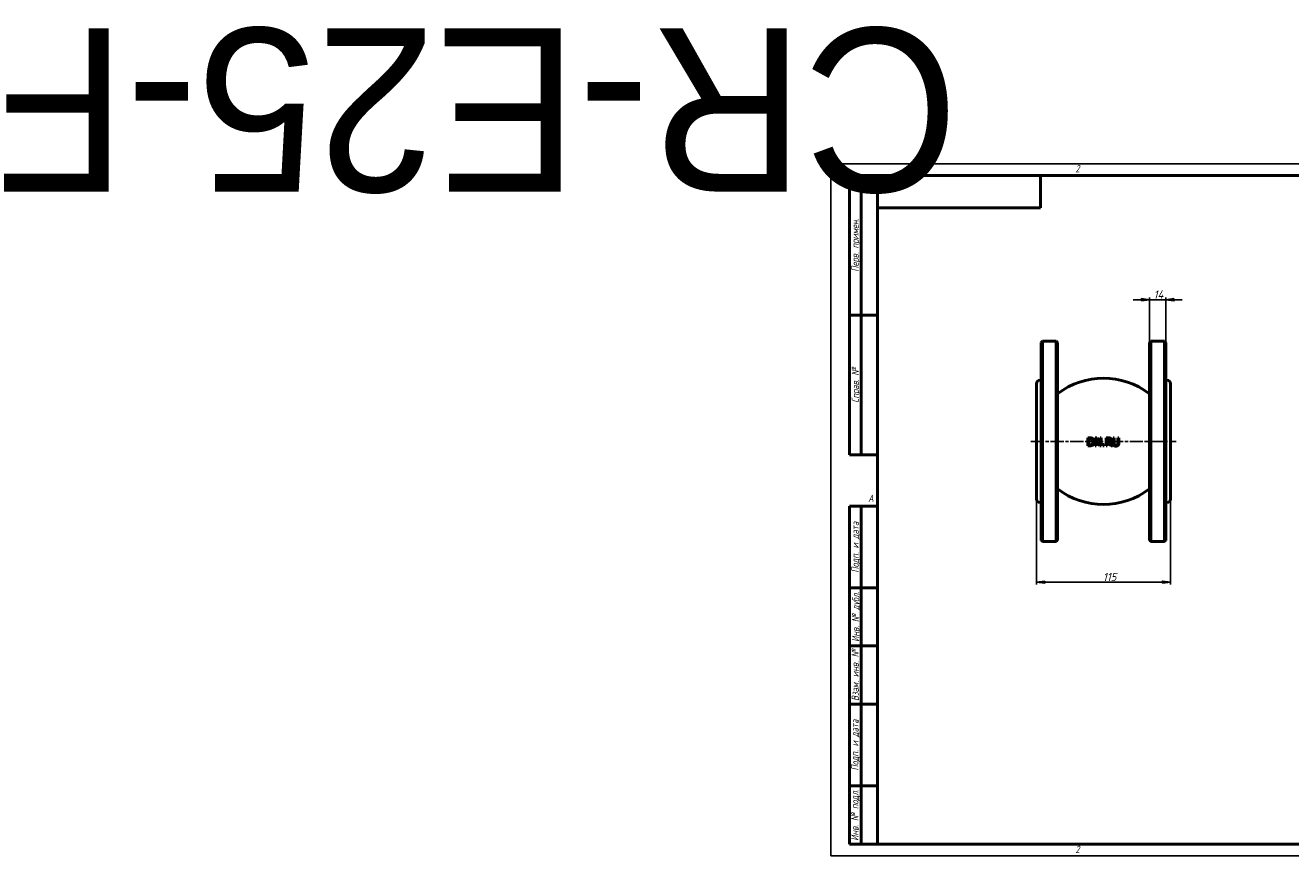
# Model space of a CAD drawing. Header units: millimetres. Extents: x -692 to 4499, y -139 to 713.
# Tile 1 of 3: x -692 to 395, y 0 to 713. Entities that reach past the tile are written whole.
import ezdxf
from ezdxf.enums import TextEntityAlignment as Align

# ---------------------------------------------------------------- set-up
doc = ezdxf.new("R2018")
doc.units = ezdxf.units.MM
doc.header["$LTSCALE"] = 2
doc.linetypes.add('CHAIN', pattern=[0.7087, 0.4724, -0.0591, 0.1181, -0.0591])
for name, color, linetype, lineweight in [('Видимый контур (ГОСТ)', 7, 'Continuous', 50), ('Кромка (ГОСТ)', 7, 'Continuous', 50), ('Обозначение (ГОСТ)', 7, 'Continuous', 25), ('Осевая линия (ГОСТ)', 7, 'Continuous', 25), ('Размер (ГОСТ)', 7, 'Continuous', 25), ('Эскизная геометрия (ГОСТ)', 7, 'Continuous', 50)]:
    doc.layers.add(name, color=color, linetype=linetype, lineweight=lineweight)
doc.styles.add('Альтернативный текст (ГОСТ)', font='arial.ttf', dxfattribs={"width": 0.8})
doc.styles.add('Обычный текст (ГОСТ)', font='GOST Common Italic.ttf')
doc.dimstyles.new('Обычный (ГОСТ)', dxfattribs={"dimscale": 2, "dimtxt": 3.5, "dimasz": 3.5, "dimexe": 1, "dimexo": 0, "dimgap": 0.5, "dimtad": 1, "dimrnd": 1e-08, "dimtxsty": 'Обычный текст (ГОСТ)', "dimblk": 'Filled-1', "dimcen": 0.09, "dimdle": 15, "dimclrd": 256, "dimclre": 256, "dimclrt": 256, "dimazin": 2, "dimtfac": 0.714286, "dimtdec": 3, "dimtmove": 0, "dimatfit": 3, "dimfxl": 1, "dimtolj": 1, "dimlwd": 25, "dimlwe": 25, "dimarcsym": 0})

# ---------------------------------------------------------------- blocks, each defined once
blk = doc.blocks.new('Рамки ГОСТ - Рамка')
at = {"layer": 'Кромка (ГОСТ)', "lineweight": 25}
for p, q in [((0, 0), (0, 297)), ((0, 297), (420, 297)), ((420, 297), (420, 0)), ((420, 0), (0, 0))]:
    blk.add_line(p, q, dxfattribs=at)
at = {"layer": 'Кромка (ГОСТ)'}
for p, q in [((210, 292), (210, 297)), ((415, 292), (20, 292)), ((20, 292), (20, 5)), ((415, 5), (415, 292)), ((20, 5), (415, 5)), ((210, 5), (210, 0))]:
    blk.add_line(p, q, dxfattribs=at)
at = {"layer": 'Кромка (ГОСТ)', "char_height": 3.17, "attachment_point": 1, "style": 'Альтернативный текст (ГОСТ)'}
for s, insert, width in [('\\fGOST Common|b0|i1;{\\H3.1700;2}', (105, 296.5), 5.2328), ('\\fGOST Common|b0|i1;{\\H3.1700;1}', (315.02, 296.44), 5.2327), ('\\fGOST Common|b0|i1;{\\H3.1700;A}', (16, 155), 5.1335), ('\\fGOST Common|b0|i1;{\\H3.1700;A}', (416, 148.5), 5.0704), ('\\fGOST Common|b0|i1;{\\H3.1700;2}', (104.99, 4.3), 5.2328), ('\\fGOST Common|b0|i1;{\\H3.1700;1}', (315, 4.14), 6.6287), ('\\fGOST Common|b0|i1;{\\H3.1700;Формат А3}', (370, 4.39), 25.2103)]:
    blk.add_mtext(s, dxfattribs=dict(at, insert=insert, width=width))
blk = doc.blocks.new('ГОСТ - Доп. графы 1')
at = {"layer": 'Эскизная геометрия (ГОСТ)'}
for p, q in [((-12, 0), (-12, 145)), ((-12, 145), (0, 145)), ((-7, 145), (-7, 0)), ((-12, 110), (-7, 110)), ((-7, 110), (0, 110)), ((-12, 85), (-7, 85)), ((-7, 85), (0, 85)), ((-12, 60), (-7, 60)), ((-7, 60), (0, 60)), ((-12, 25), (-7, 25)), ((-7, 25), (0, 25)), ((0, 0), (-12, 0))]:
    blk.add_line(p, q, dxfattribs=at)
at = {"layer": 'Обозначение (ГОСТ)', "char_height": 3.17, "attachment_point": 5, "rotation": 90, "style": 'Альтернативный текст (ГОСТ)'}
for s, insert, width in [('\\fGOST Common|b0|i1;{\\H3.1700;Подп. и дата}', (-9.37, 127.41), 34.7679), ('\\fGOST Common|b0|i1;{\\H3.1700;Инв. № дубл.}', (-8.95, 97.55), 24.8438), ('\\fGOST Common|b0|i1;{\\H3.1700;Взам. инв. №}', (-9.58, 72.53), 24.8669), ('\\fGOST Common|b0|i1;{\\H3.1700;Подп. и дата}', (-9.5, 42.47), 35.1486), ('\\fGOST Common|b0|i1;{\\H3.1700;Инв. № подл.}', (-9.5, 12.41), 24.9618)]:
    blk.add_mtext(s, dxfattribs=dict(at, insert=insert, width=width))
at = {"layer": 'Обозначение (ГОСТ)', "lineweight": 30, "flags": 17}
for tag, p in [('Подп._и_дата_2', (-3.53, 127.51)), ('Инв._номер_дубликата', (-3.41, 97.47)), ('Взамен_инв._номера', (-3.46, 72.53)), ('Подп._и_дата_1', (-3.42, 42.35)), ('ИНВЕНТАРНЫЙ_НОМЕР', (-3.33, 12.68))]:
    blk.add_attdef(tag, text='', height=3.17, rotation=90, dxfattribs=at).set_placement(p, align=Align.MIDDLE_CENTER)
blk = doc.blocks.new('ГОСТ - Доп. графы 2')
at = {"layer": 'Эскизная геометрия (ГОСТ)'}
for p, q in [((-12, 0), (-12, 120)), ((-12, 120), (0, 120)), ((-7, 0), (-7, 120)), ((-12, 60), (0, 60)), ((0, 0), (-12, 0))]:
    blk.add_line(p, q, dxfattribs=at)
at = {"layer": 'Обозначение (ГОСТ)', "char_height": 3.17, "attachment_point": 5, "rotation": 90, "style": 'Альтернативный текст (ГОСТ)'}
for s, insert, width in [('\\fGOST Common|b0|i1;{\\H3.1700;Перв. примен.}', (-9.19, 90.05), 60.0143), ('\\fGOST Common|b0|i1;{\\H3.1700;Справ. №}', (-9.1, 30), 59.9357)]:
    blk.add_mtext(s, dxfattribs=dict(at, insert=insert, width=width))
at = {"layer": 'Обозначение (ГОСТ)', "lineweight": 30, "flags": 17}
for tag, p in [('Первичная_применяемость', (-3.65, 90.03)), ('Справочный_номер', (-3.55, 30.02))]:
    blk.add_attdef(tag, text='', height=3.17, rotation=90, dxfattribs=at).set_placement(p, align=Align.MIDDLE_CENTER)
blk = doc.blocks.new('ГОСТ - Доп. графы 3')
at = {"layer": 'Эскизная геометрия (ГОСТ)'}
for p, q in [((0, 0), (70, 0)), ((70, 0), (70, -14)), ((70, -14), (0, -14))]:
    blk.add_line(p, q, dxfattribs=at)
at = {"layer": 'Обозначение (ГОСТ)', "lineweight": 30}
blk.add_attdef('ОБОЗНАЧЕНИЕ', text='', height=5, rotation=180, dxfattribs=at).set_placement((34.94, -6.97), align=Align.MIDDLE_CENTER)
blk = doc.blocks.new('Filled-1')
at = {"color": 0}
for p, q in [((0, 0), (-1, 0.14)), ((-1, 0.14), (-1, -0.14)), ((-1, 0), (0, 0)), ((-1, -0.14), (0, 0))]:
    blk.add_line(p, q, dxfattribs=at)
at = {"color": 0, "flags": 128}
blk.add_lwpolyline([(-1, -0.14), (0, 0), (-1, 0.14), (-1, -0.14)], dxfattribs=at)
at = {"color": 0}
blk.add_solid([(-1, -0.14), (0, 0), (-1, 0.14), (-1, -0.14)], dxfattribs=at)
blk = doc.blocks.new('*D9')
at = {"layer": 'Defpoints', "color": 0, "linetype": 'Continuous', "transparency": 16777216}
for p in [(176.5, 306.2), (291.5, 306.2), (291.5, 234.8)]:
    blk.add_point(p, dxfattribs=at)
at = {"layer": 'Размер (ГОСТ)', "linetype": 'Continuous', "lineweight": 25, "transparency": 16777216}
for p, q in [((176.5, 306.2), (176.5, 232.8)), ((291.5, 306.2), (291.5, 232.8)), ((183.5, 234.8), (284.5, 234.8))]:
    blk.add_line(p, q, dxfattribs=at)
at = {"layer": 'Размер (ГОСТ)', "linetype": 'Continuous', "lineweight": 25, "transparency": 16777216, "xscale": 7, "yscale": 7, "zscale": 7, "rotation": 180}
blk.add_blockref('Filled-1', (176.5, 234.8), dxfattribs=at)
at = {"layer": 'Размер (ГОСТ)', "linetype": 'Continuous', "lineweight": 25, "transparency": 16777216, "xscale": 7, "yscale": 7, "zscale": 7}
blk.add_blockref('Filled-1', (291.5, 234.8), dxfattribs=at)
at = {"layer": 'Размер (ГОСТ)', "linetype": 'Continuous', "lineweight": 25, "transparency": 16777216, "insert": (233.5, 242.8), "char_height": 7, "attachment_point": 1, "style": 'Обычный текст (ГОСТ)'}
blk.add_mtext('\\A1;115', dxfattribs=at)
blk = doc.blocks.new('*D10')
at = {"layer": 'Defpoints', "color": 0, "linetype": 'Continuous', "transparency": 16777216}
for p in [(287.5, 477.2), (273.5, 440.7), (287.5, 440.7)]:
    blk.add_point(p, dxfattribs=at)
at = {"layer": 'Размер (ГОСТ)', "linetype": 'Continuous', "lineweight": 25, "transparency": 16777216}
for p, q in [((273.5, 440.7), (273.5, 479.2)), ((287.5, 440.7), (287.5, 479.2)), ((266.5, 477.2), (259.5, 477.2)), ((273.5, 477.2), (287.5, 477.2)), ((294.5, 477.2), (301.5, 477.2))]:
    blk.add_line(p, q, dxfattribs=at)
at = {"layer": 'Размер (ГОСТ)', "linetype": 'Continuous', "lineweight": 25, "transparency": 16777216, "xscale": 7, "yscale": 7, "zscale": 7}
blk.add_blockref('Filled-1', (273.5, 477.2), dxfattribs=at)
at = {"layer": 'Размер (ГОСТ)', "linetype": 'Continuous', "lineweight": 25, "transparency": 16777216, "xscale": 7, "yscale": 7, "zscale": 7, "rotation": 180}
blk.add_blockref('Filled-1', (287.5, 477.2), dxfattribs=at)
at = {"layer": 'Размер (ГОСТ)', "linetype": 'Continuous', "lineweight": 25, "transparency": 16777216, "insert": (277, 485.2), "char_height": 7, "attachment_point": 1, "style": 'Обычный текст (ГОСТ)'}
blk.add_mtext('\\A1;14', dxfattribs=at)

msp = doc.modelspace()

# ---------------------------------------------------------------- linework, layer by layer
at = {"layer": 'Видимый контур (ГОСТ)'}
for p, q in [((180.483, 440.667), (181.483, 441.667)), ((180.483, 270.667), (180.483, 440.667)), ((181.483, 441.667), (181.483, 269.667)), ((181.483, 441.667), (193.483, 441.667)), ((193.483, 269.667), (193.483, 441.667)), ((194.483, 440.667), (193.483, 441.667)), ((194.483, 440.667), (194.483, 270.667)), ((273.483, 440.667), (274.483, 441.667)), ((273.483, 270.667), (273.483, 440.667)), ((274.483, 441.667), (274.483, 269.667)), ((274.483, 441.667), (286.483, 441.667)), ((286.483, 269.667), (286.483, 441.667)), ((287.483, 440.667), (286.483, 441.667)), ((287.483, 440.667), (287.483, 270.667)), ((176.483, 306.167), (176.483, 405.167)), ((179.483, 408.167), (180.483, 408.167)), ((287.483, 408.167), (288.483, 408.167)), ((291.483, 405.167), (291.483, 306.167)), ((220.389, 351.746), (220.389, 358.746)), ((228.24, 358.746), (226.918, 358.746)), ((226.918, 351.746), (226.918, 358.746)), ((231.059, 353.203), (228.24, 358.746)), ((231.927, 358.746), (231.059, 358.746)), ((231.059, 353.203), (231.059, 358.746)), ((231.927, 358.746), (231.927, 351.746)), ((236.261, 351.746), (236.261, 358.746)), ((243.08, 358.746), (242.149, 358.746)), ((242.149, 354.378), (242.149, 358.746)), ((243.08, 358.746), (243.08, 354.378)), ((247.215, 358.746), (246.285, 358.746)), ((246.285, 354.355), (246.285, 358.746)), ((247.215, 358.746), (247.215, 354.378)), ((221.32, 357.94), (222.029, 357.94)), ((221.32, 357.94), (221.32, 352.551)), ((222.029, 352.551), (221.32, 352.551)), ((226.918, 351.746), (227.786, 351.746)), ((227.786, 357.781), (227.786, 351.746)), ((227.786, 357.781), (230.884, 351.746)), ((230.884, 351.746), (231.927, 351.746)), ((234.65, 353.084), (233.527, 353.084)), ((233.527, 351.746), (233.527, 353.084)), ((233.527, 351.746), (234.65, 351.746)), ((234.65, 353.084), (234.65, 351.746)), ((236.261, 351.746), (237.191, 351.746)), ((237.191, 357.94), (237.191, 355.308)), ((237.191, 357.94), (238.116, 357.94)), ((238.008, 355.308), (237.191, 355.308)), ((237.191, 354.531), (237.191, 351.746)), ((237.191, 354.531), (238.258, 354.531)), ((238.258, 354.531), (240.47, 351.746)), ((241.679, 351.746), (239.188, 354.792)), ((179.483, 303.167), (180.483, 303.167)), ((287.483, 303.167), (288.483, 303.167)), ((180.483, 270.667), (181.483, 269.667)), ((181.483, 269.667), (193.483, 269.667)), ((194.483, 270.667), (193.483, 269.667)), ((273.483, 270.667), (274.483, 269.667)), ((274.483, 269.667), (286.483, 269.667)), ((287.483, 270.667), (286.483, 269.667))]:
    msp.add_line(p, q, dxfattribs=at)
for centre, radius, start, end in [((179.483, 405.167), 3, 90, 180), ((233.983, 344.868), 65, 52.577172, 127.422828), ((288.483, 405.167), 3, 0, 90), ((179.483, 306.167), 3, 180, 270), ((233.983, 366.465), 65, 232.577172, 307.422828), ((288.483, 306.167), 3, 270, 0)]:
    msp.add_arc(centre, radius, start, end, dxfattribs=at)
for centre, major_axis, ratio, start_param, end_param in [((233.983, 358.745), (-65.394, 0), 0.00001113, 4.89693786, 4.92179464), ((233.983, 358.745), (-65.396, 0), 0.00001499, 4.64993514, 4.67755275), ((233.983, 351.747), (65.328, 0), 0.00001447, 4.50277121, 4.52791916), ((233.984, 351.746), (65.33, 0), 0.00001014, 4.81184343, 4.83044832)]:
    msp.add_ellipse(centre, major_axis=major_axis, ratio=ratio, start_param=start_param, end_param=end_param, dxfattribs=at)
for points, knots in [([(224.491, 358.19), (224.238, 358.355), (223.955, 358.474), (223.403, 358.639), (222.948, 358.746), (221.983, 358.746)], [0, 0, 0, 0, 0.091527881, 0.091527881, 0.17536079, 0.17536079, 0.17536079, 0.17536079]), ([(239.846, 358.377), (239.718, 358.46), (239.583, 358.529), (239.262, 358.649), (239.117, 358.674), (238.709, 358.733), (238.37, 358.746), (238.065, 358.746)], [0, 0, 0, 0, 0.045875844, 0.045875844, 0.10285626, 0.10285626, 0.265107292, 0.265107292, 0.265107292, 0.265107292]), ([(222, 351.746), (222.351, 351.746), (222.729, 351.76), (223.385, 351.846), (223.6, 351.901), (224.035, 352.057), (224.263, 352.171), (224.479, 352.307)], [0, 0, 0, 0, 0.106980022, 0.106980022, 0.201366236, 0.201366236, 0.317577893, 0.317577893, 0.317577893, 0.317577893]), ([(222.029, 357.94), (222.665, 357.94), (223.021, 357.864), (223.467, 357.731), (223.678, 357.639), (223.878, 357.52)], [-0.141465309, -0.141465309, -0.141465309, -0.141465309, -0.070556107, -0.070556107, 0, 0, 0, 0]), ([(223.963, 353.016), (223.798, 352.9), (223.621, 352.808), (223.328, 352.703), (223.139, 352.643), (222.56, 352.564), (222.29, 352.551), (222.029, 352.551)], [-0.357956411, -0.357956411, -0.357956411, -0.357956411, -0.178022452, -0.178022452, -0.079913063, -0.079913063, 0, 0, 0, 0]), ([(223.878, 357.52), (224.063, 357.407), (224.227, 357.269), (224.511, 356.936), (224.623, 356.748), (224.789, 356.354), (224.845, 356.153), (224.922, 355.719), (224.939, 355.484), (224.939, 355.251)], [-0.264053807, -0.264053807, -0.264053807, -0.264053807, -0.198475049, -0.198475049, -0.132208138, -0.132208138, -0.06990455, -0.06990455, 0, 0, 0, 0]), ([(224.939, 355.251), (224.939, 354.902), (224.905, 354.538), (224.759, 354.03), (224.666, 353.776), (224.341, 353.32), (224.166, 353.153), (223.963, 353.016)], [-0.353217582, -0.353217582, -0.353217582, -0.353217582, -0.169142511, -0.169142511, -0.074356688, -0.074356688, 0, 0, 0, 0]), ([(224.479, 352.307), (224.676, 352.437), (224.854, 352.59), (225.179, 352.946), (225.32, 353.146), (225.629, 353.696), (225.731, 353.999), (225.873, 354.569), (225.909, 354.903), (225.909, 355.24)], [0, 0, 0, 0, 0.071633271, 0.071633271, 0.145844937, 0.145844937, 0.262011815, 0.262011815, 0.417316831, 0.417316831, 0.417316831, 0.417316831]), ([(225.909, 355.24), (225.909, 355.622), (225.87, 356.006), (225.668, 356.767), (225.52, 357.063), (225.251, 357.48), (225.122, 357.643), (224.827, 357.942), (224.665, 358.074), (224.491, 358.19)], [0, 0, 0, 0, 0.11458995, 0.11458995, 0.236360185, 0.236360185, 0.325643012, 0.325643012, 0.415414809, 0.415414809, 0.415414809, 0.415414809]), ([(239.273, 355.671), (239.2, 355.598), (239.118, 355.536), (239.027, 355.487), (238.999, 355.472), (238.97, 355.458), (238.944, 355.447), (238.896, 355.426), (238.852, 355.411), (238.816, 355.401), (238.798, 355.395), (238.781, 355.391), (238.767, 355.387), (238.754, 355.384), (238.743, 355.381), (238.734, 355.379), (238.674, 355.366), (238.619, 355.356), (238.561, 355.347), (238.491, 355.336), (238.42, 355.328), (238.35, 355.322), (238.236, 355.312), (238.121, 355.308), (238.008, 355.308)], [-0.097332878, -0.097332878, -0.097332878, -0.097332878, -0.0870568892, -0.0870568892, -0.0870568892, -0.0838102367, -0.0838102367, -0.0838102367, -0.0780446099, -0.0780446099, -0.0780446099, -0.0751617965, -0.0751617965, -0.0751617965, -0.0724912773, -0.0724912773, -0.0724912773, -0.0549592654, -0.0549592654, -0.0549592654, -0.033912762, -0.033912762, -0.033912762, 0, 0, 0, 0]), ([(238.116, 357.94), (238.295, 357.94), (238.488, 357.931), (238.769, 357.888), (238.87, 357.865), (239.061, 357.797), (239.147, 357.755), (239.228, 357.702)], [-0.115476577, -0.115476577, -0.115476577, -0.115476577, -0.060971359, -0.060971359, -0.028977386, -0.028977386, 0, 0, 0, 0]), ([(239.188, 354.792), (239.484, 354.902), (239.756, 355.058), (240.151, 355.422), (240.324, 355.624), (240.515, 356.038), (240.562, 356.187), (240.626, 356.506), (240.64, 356.676), (240.64, 356.845)], [0, 0, 0, 0, 0.09505226, 0.09505226, 0.161252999, 0.161252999, 0.195901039, 0.195901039, 0.233352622, 0.233352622, 0.233352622, 0.233352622]), ([(239.228, 357.702), (239.307, 357.649), (239.378, 357.586), (239.438, 357.513), (239.462, 357.484), (239.483, 357.455), (239.501, 357.427), (239.518, 357.4), (239.533, 357.374), (239.546, 357.349), (239.552, 357.337), (239.557, 357.325), (239.563, 357.313), (239.569, 357.3), (239.574, 357.288), (239.579, 357.275), (239.621, 357.174), (239.647, 357.067), (239.66, 356.958), (239.667, 356.897), (239.67, 356.834), (239.67, 356.772)], [-0.0940970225, -0.0940970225, -0.0940970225, -0.0940970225, -0.0744050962, -0.0744050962, -0.0744050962, -0.0666739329, -0.0666739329, -0.0666739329, -0.0592460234, -0.0592460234, -0.0592460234, -0.0557295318, -0.0557295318, -0.0557295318, -0.0517523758, -0.0517523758, -0.0517523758, -0.0187826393, -0.0187826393, -0.0187826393, 0, 0, 0, 0]), ([(239.67, 356.772), (239.67, 356.64), (239.661, 356.507), (239.637, 356.378), (239.623, 356.298), (239.604, 356.226), (239.583, 356.161), (239.58, 356.153), (239.577, 356.144), (239.574, 356.136), (239.563, 356.105), (239.551, 356.075), (239.538, 356.047), (239.475, 355.904), (239.387, 355.778), (239.273, 355.671)], [-0.107684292, -0.107684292, -0.107684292, -0.107684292, -0.077410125, -0.077410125, -0.077410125, -0.058683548, -0.058683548, -0.058683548, -0.056251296, -0.056251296, -0.056251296, -0.04694247, -0.04694247, -0.04694247, 0, 0, 0, 0]), ([(240.64, 356.845), (240.64, 357.076), (240.612, 357.311), (240.512, 357.598), (240.434, 357.804), (240.131, 358.164), (239.997, 358.28), (239.846, 358.377)], [0, 0, 0, 0, 0.069297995, 0.069297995, 0.091054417, 0.091054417, 0.104458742, 0.104458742, 0.104458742, 0.104458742]), ([(242.149, 354.378), (242.149, 354.07), (242.168, 353.748), (242.281, 353.124), (242.363, 352.918), (242.531, 352.579), (242.66, 352.401), (242.819, 352.245)], [0, 0, 0, 0, 0.092369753, 0.092369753, 0.190534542, 0.190534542, 0.331645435, 0.331645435, 0.331645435, 0.331645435]), ([(242.819, 352.245), (243.014, 352.05), (243.241, 351.903), (243.732, 351.704), (244.099, 351.598), (244.679, 351.598)], [0, 0, 0, 0, 0.083555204, 0.083555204, 0.160991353, 0.160991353, 0.160991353, 0.160991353]), ([(243.38, 352.965), (243.321, 353.055), (243.271, 353.151), (243.176, 353.391), (243.152, 353.51), (243.093, 353.826), (243.08, 354.118), (243.08, 354.378)], [0, 0, 0, 0, 0.032652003, 0.032652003, 0.077966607, 0.077966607, 0.269227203, 0.269227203, 0.269227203, 0.269227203]), ([(244.679, 352.392), (244.534, 352.392), (244.386, 352.403), (244.243, 352.43), (244.235, 352.431), (244.227, 352.433), (244.219, 352.434), (244.165, 352.445), (244.115, 352.458), (244.069, 352.471), (244.026, 352.484), (243.987, 352.498), (243.952, 352.512), (243.93, 352.52), (243.91, 352.528), (243.891, 352.537), (243.873, 352.545), (243.857, 352.552), (243.842, 352.56), (243.705, 352.628), (243.585, 352.717), (243.483, 352.832), (243.446, 352.874), (243.411, 352.918), (243.38, 352.965)], [-0.121953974, -0.121953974, -0.121953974, -0.121953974, -0.095511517, -0.095511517, -0.095511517, -0.094044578, -0.094044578, -0.094044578, -0.083910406, -0.083910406, -0.083910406, -0.074339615, -0.074339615, -0.074339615, -0.06857684, -0.06857684, -0.06857684, -0.063311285, -0.063311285, -0.063311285, -0.017032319, -0.017032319, -0.017032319, 0, 0, 0, 0]), ([(245.984, 352.965), (245.937, 352.894), (245.882, 352.829), (245.757, 352.711), (245.687, 352.659), (245.464, 352.528), (245.31, 352.478), (245.019, 352.409), (244.849, 352.392), (244.679, 352.392)], [0, 0, 0, 0, 0.025706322, 0.025706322, 0.051930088, 0.051930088, 0.103963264, 0.103963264, 0.173008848, 0.173008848, 0.173008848, 0.173008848]), ([(244.679, 351.598), (245.283, 351.598), (245.633, 351.702), (245.968, 351.835), (246.094, 351.899), (246.333, 352.055), (246.444, 352.144), (246.546, 352.245)], [0, 0, 0, 0, 0.183695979, 0.183695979, 0.303565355, 0.303565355, 0.423378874, 0.423378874, 0.423378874, 0.423378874]), ([(246.285, 354.355), (246.285, 354.148), (246.276, 353.929), (246.226, 353.549), (246.196, 353.426), (246.115, 353.194), (246.057, 353.076), (245.984, 352.965)], [0, 0, 0, 0, 0.062033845, 0.062033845, 0.114788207, 0.114788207, 0.176528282, 0.176528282, 0.176528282, 0.176528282]), ([(246.546, 352.245), (246.663, 352.357), (246.764, 352.481), (246.936, 352.761), (247.002, 352.911), (247.117, 353.281), (247.215, 353.682), (247.215, 354.378)], [0, 0, 0, 0, 0.048823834, 0.048823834, 0.098436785, 0.098436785, 0.164926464, 0.164926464, 0.164926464, 0.164926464])]:
    msp.add_open_spline(points, degree=3, knots=knots, dxfattribs=at)
at = {"layer": 'Осевая линия (ГОСТ)', "linetype": 'CHAIN', "ltscale": 11.993792}
msp.add_line((171.483, 355.667), (296.483, 355.667), dxfattribs=at)

# ---------------------------------------------------------------- block references
ref = msp.add_blockref('ГОСТ - Доп. графы 3', (40, 584), dxfattribs=dict(xscale=2, yscale=2, zscale=2))
lines = msp.add_mtext('CR-E25-F', dxfattribs={"layer": 'Обозначение (ГОСТ)', "insert": (109.884, 570.065), "char_height": 140.2497, "attachment_point": 1, "rotation": 180})
ref.add_attrib('ОБОЗНАЧЕНИЕ', '', (109.884, 570.065)).embed_mtext(lines)
at = {"xscale": 2, "yscale": 2, "zscale": 2}
for name, p in [('Рамки ГОСТ - Рамка', (0, 0)), ('ГОСТ - Доп. графы 2', (40, 344)), ('ГОСТ - Доп. графы 1', (40, 10))]:
    msp.add_blockref(name, p, dxfattribs=at)

# ---------------------------------------------------------------- dimensions: what is measured, and where the dimension line sits
at = {"layer": 'Размер (ГОСТ)', "linetype": 'Continuous', "lineweight": 25}
for base, p1, p2, override, picture, middle in [((287.483, 477.167), (273.483, 440.667), (287.483, 440.667), {"dimgap": 0.5, "dimdec": 2, "dimtol": 0, "dimlim": 0, "dimtp": 0, "dimtm": 0, "dimtdec": 3, "dimtofl": 1, "dimatfit": 1}, '*D10', (280.483, 477.167)), ((291.483, 234.842), (176.483, 306.167), (291.483, 306.167), {"dimgap": 0.5, "dimdec": 2, "dimtol": 0, "dimlim": 0, "dimtp": 0, "dimtm": 0, "dimtdec": 3, "dimtofl": 0, "dimatfit": 1}, '*D9', (238.983, 234.842))]:
    dim = msp.add_linear_dim(base=base, p1=p1, p2=p2, angle=180, dimstyle='Обычный (ГОСТ)', override=override, dxfattribs=at)
    dim.commit()
    dim.dimension.update_dxf_attribs({"geometry": picture, "text_midpoint": middle, "dimtype": 160})

doc.saveas('drawing.dxf')
